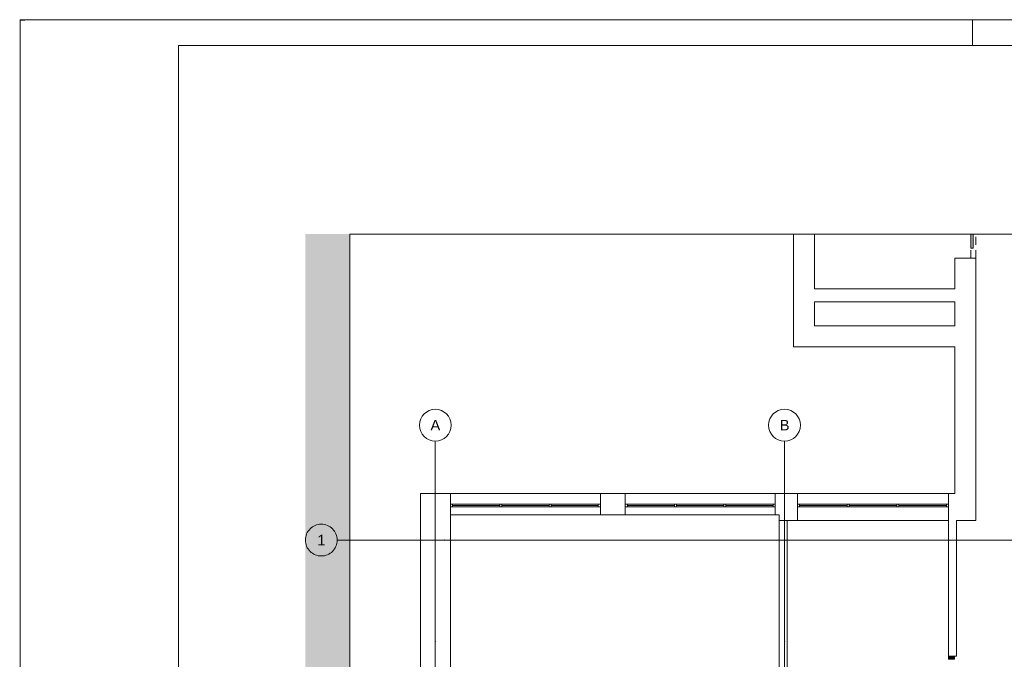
# Paper-space layout 'A-22 ROZBIÓRKI - PIĘTRO 4' of a CAD drawing. Header units: millimetres. Extents: x 0 to 540, y 0 to 297.
# Tile 2 of 6: x 0 to 186, y 176 to 297. Entities that reach past the tile are written whole.
import ezdxf
from ezdxf.xclip import XClip

# ---------------------------------------------------------------- set-up
doc = ezdxf.new("R2010")
doc.units = ezdxf.units.MM
doc.header["$MEASUREMENT"] = 0
doc.header["$XCLIPFRAME"] = 0
for name, pattern in [('DASHDOTX2', [1000, 500, -250, 0, -250]), ('Przer. długie kreski', [2.5, 1.5, -1]), ('PRZERYWANA_DU_A', [550, 350, -200])]:
    doc.linetypes.add(name, pattern=pattern)
for name, color, linetype, lineweight in [('0_Nr_pióra__2', 8, 'Continuous', 13), ('A_winda_Nr_pióra__1', 7, 'Continuous', 20), ('A_ściany_Nr_pióra__1', 7, 'Continuous', 20), ('Drzwi Archicad_Nr_pióra__1', 7, 'Continuous', 20)]:
    doc.layers.add(name, color=color, linetype=linetype, lineweight=lineweight)
for name, color, linetype, lineweight, true_color in [('A_Arkusz_Nr_pióra__255', 7, 'Continuous', 15, 0x242424), ('A_osie_Nr_pióra__16', 7, 'Continuous', 5, 0x0f0f0f), ('A_osie_Nr_pióra__76', 7, 'Continuous', 5, 0x2d2d2d), ('A_ściany_Nr_pióra__19', 7, 'Continuous', 5, 0x191919), ('Okna Archicada_Nr_pióra__19', 7, 'Continuous', 5, 0x191919)]:
    doc.layers.add(name, color=color, linetype=linetype, lineweight=lineweight, true_color=true_color)
for name, color, linetype in [('A_podrys', 7, 'Continuous'), ('A_winda', 7, 'Continuous'), ('Drzwi Archicad', 7, 'Continuous')]:
    doc.layers.add(name, color=color, linetype=linetype)
doc.styles.add('STYL_AUTOMATYCZNY_1', font='arial.ttf')

# ---------------------------------------------------------------- blocks, each defined once
blk = doc.blocks.new('Rysunek_1_1', base_point=(-1564.84, -331.37))
at = {"linetype": 'Continuous', "lineweight": 0, "true_color": 0x484848}
blk.add_hatch(color=251, dxfattribs=at).paths.add_polyline_path([(53.9, 47.7), (62.29, 47.7), (62.29, 256.51), (53.9, 256.51)])
at = {"layer": 'A_winda', "linetype": 'Continuous', "lineweight": 0, "true_color": 0xfdfdfd}
blk.add_hatch(color=7, dxfattribs=at).paths.add_polyline_path([(180.15, 256.51), (179.65, 256.51), (179.65, 253.82), (180.15, 253.82)])
at = {"layer": 'Drzwi Archicad', "linetype": 'Continuous', "lineweight": 0, "true_color": 0xfdfdfd}
blk.add_hatch(color=7, dxfattribs=at).paths.add_polyline_path([(176.62, 176.79), (175.47, 176.79), (175.47, 176.19), (176.62, 176.19)])
at = {"layer": '0_Nr_pióra__2', "color": 8, "linetype": 'PRZERYWANA_DU_A', "lineweight": 13, "flags": 128}
for points in [[(62.29, 256.51), (62.29, 47.7)], [(219.35, 256.51), (62.29, 256.51)]]:
    blk.add_lwpolyline(points, dxfattribs=at)
at = {"layer": 'A_osie_Nr_pióra__16', "color": 250, "linetype": 'DASHDOTX2', "lineweight": 5, "true_color": 0x0f0f0f}
for p, q in [((78.46, 179.52), (78.46, 217.41)), ((144.46, 179.52), (144.46, 217.41)), ((80.15, 198.7), (59.9, 198.7)), ((304.35, 198.7), (80.15, 198.7)), ((80.15, 198.7), (80.15, 198.7)), ((78.46, 179.52), (78.46, 47.7)), ((144.46, 179.52), (144.46, 47.7))]:
    blk.add_line(p, q, dxfattribs=at)
for p in [(80.15, 198.7), (78.46, 179.52), (78.46, 179.52), (144.46, 179.52), (144.46, 179.52)]:
    blk.add_point(p, dxfattribs=at)
at = {"layer": 'A_osie_Nr_pióra__76', "color": 250, "linetype": 'Continuous', "lineweight": 5, "true_color": 0x2d2d2d}
for centre in [(78.46, 220.41), (144.46, 220.41), (56.9, 198.7)]:
    blk.add_circle(centre, 3, dxfattribs=at)
at = {"layer": 'A_winda_Nr_pióra__1', "color": 7, "linetype": 'Przer. długie kreski', "lineweight": 20}
for p, q in [((179.65, 251.98), (179.65, 256.51)), ((180.65, 251.98), (180.65, 256.51))]:
    blk.add_line(p, q, dxfattribs=at)
at = {"layer": 'A_winda_Nr_pióra__1', "color": 7, "linetype": 'Continuous', "lineweight": 20, "flags": 128}
blk.add_lwpolyline([(180.15, 256.51), (180.15, 253.82), (179.65, 253.82), (179.65, 256.51)], dxfattribs=at)
at = {"layer": 'A_ściany_Nr_pióra__1', "color": 7, "linetype": 'Continuous', "lineweight": 20}
for p, q in [((176.65, 251.98), (180.65, 251.98)), ((81.33, 207.51), (81.33, 203.46)), ((109.66, 207.51), (109.66, 203.46)), ((114.36, 207.51), (114.36, 203.46)), ((142.69, 207.51), (142.69, 203.46)), ((146.91, 202.39), (146.91, 207.51)), ((175.47, 202.39), (175.47, 207.51)), ((175.47, 176.79), (175.47, 177.26)), ((176.97, 176.79), (176.97, 177.16)), ((175.47, 176.79), (176.62, 176.79)), ((176.62, 176.79), (176.97, 176.79))]:
    blk.add_line(p, q, dxfattribs=at)
at = {"layer": 'A_ściany_Nr_pióra__1', "color": 7, "linetype": 'Continuous', "lineweight": 20, "flags": 128}
for points in [[(146.15, 256.51), (146.15, 235.18)], [(150.15, 246.18), (150.15, 256.51)], [(176.65, 251.98), (176.65, 246.18)], [(180.65, 202.39), (180.65, 251.98)], [(176.65, 246.18), (150.15, 246.18)], [(150.15, 239.18), (150.15, 243.68)], [(150.15, 243.68), (176.65, 243.68)], [(176.65, 243.68), (176.65, 239.18)], [(176.65, 239.18), (150.15, 239.18)], [(146.15, 235.18), (176.65, 235.18)], [(176.65, 235.18), (176.65, 207.51)], [(81.33, 207.51), (75.63, 207.51)], [(75.63, 207.51), (75.63, 145.47)], [(114.36, 207.51), (109.66, 207.51)], [(143.45, 207.51), (142.69, 207.51)], [(146.91, 207.51), (143.45, 207.51)], [(176.65, 207.51), (175.47, 207.51)], [(81.33, 154.16), (81.33, 203.46)], [(109.66, 203.46), (114.36, 203.46)], [(142.69, 203.46), (143.45, 203.46)], [(143.45, 203.46), (143.45, 202.39)], [(143.45, 202.39), (146.91, 202.39)], [(143.45, 202.39), (143.45, 154.16)], [(144.95, 202.39), (143.45, 202.39)], [(144.95, 152.66), (144.95, 202.39)], [(175.47, 202.39), (175.47, 176.79)], [(176.97, 176.79), (176.97, 202.39)], [(176.97, 202.39), (180.65, 202.39)]]:
    blk.add_lwpolyline(points, dxfattribs=at)
at = {"layer": 'A_ściany_Nr_pióra__19', "color": 250, "linetype": 'Continuous', "lineweight": 5, "true_color": 0x191919}
for p, q in [((109.66, 207.51), (81.33, 207.51)), ((142.69, 207.51), (114.36, 207.51)), ((175.47, 207.51), (146.91, 207.51)), ((81.33, 203.46), (109.66, 203.46)), ((114.36, 203.46), (142.69, 203.46)), ((146.91, 202.39), (175.47, 202.39))]:
    blk.add_line(p, q, dxfattribs=at)
at = {"layer": 'Drzwi Archicad_Nr_pióra__1', "color": 7, "linetype": 'Continuous', "lineweight": 20}
for p, q in [((176.65, 251.98), (180.65, 251.98)), ((175.47, 176.79), (175.47, 177.26)), ((175.47, 176.79), (175.47, 177.26)), ((176.97, 176.79), (176.97, 177.16)), ((176.97, 176.79), (176.97, 177.16)), ((175.47, 176.19), (175.47, 176.79)), ((175.47, 176.79), (176.62, 176.79)), ((175.47, 176.79), (176.62, 176.79)), ((175.47, 176.79), (176.62, 176.79)), ((176.62, 176.19), (175.47, 176.19)), ((176.62, 176.79), (176.62, 176.19)), ((176.62, 176.79), (176.97, 176.79)), ((176.62, 176.79), (176.97, 176.79))]:
    blk.add_line(p, q, dxfattribs=at)
at = {"layer": 'Okna Archicada_Nr_pióra__19', "color": 250, "linetype": 'Continuous', "lineweight": 5, "true_color": 0x191919}
for p, q in [((109.66, 205.51), (81.33, 205.51)), ((81.33, 205.51), (81.33, 205.01)), ((81.33, 205.01), (109.66, 205.01)), ((81.73, 205.51), (81.73, 205.01)), ((81.73, 205.26), (90.64, 205.26)), ((90.64, 205.51), (90.64, 205.01)), ((91.04, 205.51), (91.04, 205.01)), ((91.04, 205.26), (99.95, 205.26)), ((99.95, 205.51), (99.95, 205.01)), ((100.35, 205.51), (100.35, 205.01)), ((100.35, 205.26), (109.26, 205.26)), ((109.26, 205.51), (109.26, 205.01)), ((109.66, 205.01), (109.66, 205.51)), ((142.69, 205.51), (114.36, 205.51)), ((114.36, 205.51), (114.36, 205.01)), ((114.36, 205.01), (142.69, 205.01)), ((114.76, 205.51), (114.76, 205.01)), ((114.76, 205.26), (123.67, 205.26)), ((123.67, 205.51), (123.67, 205.01)), ((124.07, 205.51), (124.07, 205.01)), ((124.07, 205.26), (132.98, 205.26)), ((132.98, 205.51), (132.98, 205.01)), ((133.38, 205.51), (133.38, 205.01)), ((133.38, 205.26), (142.29, 205.26)), ((142.29, 205.51), (142.29, 205.01)), ((142.69, 205.01), (142.69, 205.51)), ((146.91, 205.01), (146.91, 205.51)), ((146.91, 205.51), (175.47, 205.51)), ((175.47, 205.01), (146.91, 205.01)), ((147.31, 205.51), (147.31, 205.01)), ((156.3, 205.26), (147.31, 205.26)), ((156.3, 205.51), (156.3, 205.01)), ((156.7, 205.51), (156.7, 205.01)), ((165.69, 205.26), (156.7, 205.26)), ((165.69, 205.51), (165.69, 205.01)), ((166.09, 205.51), (166.09, 205.01)), ((175.07, 205.26), (166.09, 205.26)), ((175.07, 205.51), (175.07, 205.01)), ((175.47, 205.51), (175.47, 205.01))]:
    blk.add_line(p, q, dxfattribs=at)
at = {"layer": 'A_osie_Nr_pióra__76', "color": 250, "linetype": 'Continuous', "lineweight": 5, "true_color": 0x2d2d2d, "char_height": 2, "attachment_point": 1, "style": 'STYL_AUTOMATYCZNY_1'}
for s, insert in [('\\A1;{\\pql;\\pt0;\\fArial|b0|i0|c238|p0;\\W1.000000;A}', (77.54, 221.41)), ('\\A1;{\\pql;\\pt0;\\fArial|b0|i0|c238|p0;\\W1.000000;B}', (143.54, 221.41)), ('\\A1;{\\pql;\\pt0;\\fArial|b0|i0|c238|p0;\\W1.000000;1}', (56.14, 199.7))]:
    blk.add_mtext(s, dxfattribs=dict(at, insert=insert))

psp = doc.layouts.new('A-22 ROZBIÓRKI - PIĘTRO 4')

# ---------------------------------------------------------------- linework, layer by layer
at = {"layer": 'A_Arkusz_Nr_pióra__255', "color": 250, "linetype": 'Continuous', "lineweight": 15, "true_color": 0x242424}
for p, q in [((-0.1, 296.9), (0.9, 296.9)), ((180, 292.1), (180, 297)), ((535.1, 292.1), (29.9, 292.1)), ((29.9, 292.1), (29.9, 4.9))]:
    psp.add_line(p, q, dxfattribs=at)
at = {"layer": 'A_Arkusz_Nr_pióra__255', "color": 250, "linetype": 'Continuous', "lineweight": 15, "true_color": 0x242424, "flags": 128}
psp.add_lwpolyline([(0, 297), (540, 297), (540, 0), (0, 0)], close=True, dxfattribs=at)

# ---------------------------------------------------------------- block references
at = {"layer": 'A_podrys', "color": 37, "linetype": 'Continuous', "lineweight": 5, "true_color": 0x656532}
ref = psp.add_blockref('Rysunek_1_1', (-1564.84, -331.37), dxfattribs=at)
XClip(ref).set_block_clipping_path([(53.9015974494, 47.70222848), (304.3515687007, 256.51222848)])

doc.saveas('drawing.dxf')
